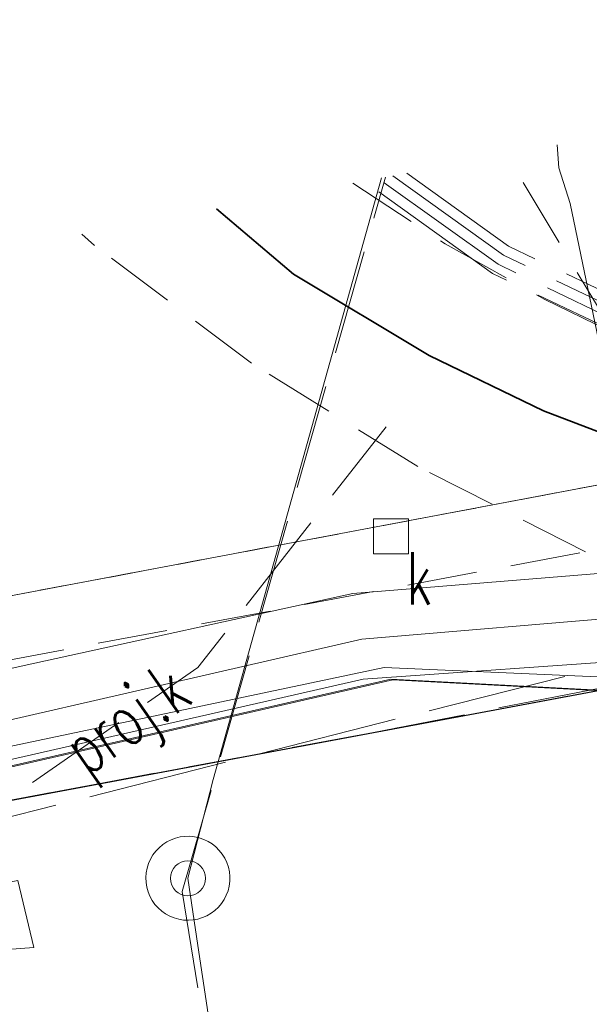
# Model space of a CAD drawing. Header units: metres. Extents: x 6567444 to 13135881, y 5574237 to 11149086.
# Tile 113 of 212: x 6567827 to 6567835, y 5574565 to 5574579. Entities that reach past the tile are written whole.
import ezdxf
from ezdxf.enums import TextEntityAlignment as Align

# ---------------------------------------------------------------- set-up
doc = ezdxf.new("R2010")
doc.units = ezdxf.units.M
for name, pattern in [('_MDCP$0$L_0_03', [1, 0.5, -0.5]), ('_MDCP$0$L_0_04', [1.5, 1, -0.5]), ('_MDCP$0$L_2_50', [2.5, 2, -0.5]), ('_MDCP$1$L_0_06', [2, 1.5, -0.5]), ('GE.I.6640.1.468.2024_MDCP_dodatkowe pomiary_12.03.2026$0$L_0_03', [1, 0.5, -0.5]), ('GE.I.6640.1.468.2024_MDCP_dodatkowe pomiary_12.03.2026$0$L_0_04', [1.5, 1, -0.5]), ('GE.I.6640.1.468.2024_MDCP_dodatkowe pomiary_12.03.2026$0$L_0_06', [2, 1.5, -0.5]), ('GE.I.6640.1.468.2024_MDCP_dodatkowe pomiary_12.03.2026$0$L_2_50', [2.5, 2, -0.5])]:
    doc.linetypes.add(name, pattern=pattern)
for name, color, linetype, lineweight in [('_MDCP$0$EGB_DzialkaEwidencyjna', 7, 'Continuous', 18), ('_MDCP$0$EGB_Klasouzytek', 92, 'Continuous', 18), ('_MDCP$0$EGB_KonturUzytkuGruntowego', 92, 'Continuous', 18), ('_MDCP$0$GES_InneUrzadzeniaTowarzyszace', 7, 'Continuous', 18), ('_MDCP$0$GES_InneUrzadzeniaTowarzyszace_P', 7, 'Continuous', 18), ('_MDCP$0$GES_PrzewodCieplowniczy', 212, 'Continuous', 18), ('_MDCP$0$GES_PrzewodElektroenergetyczny', 1, 'Continuous', 18), ('_MDCP$0$GES_PrzewodElektroenergetyczny_Projektowany', 7, 'Continuous', 18), ('_MDCP$0$GES_PrzewodKanalizacyjny_Projektowany', 7, 'Continuous', 18), ('_MDCP$0$OT_Budowle', 7, 'Continuous', 18), ('_MDCP$0$OT_Komunikacja', 7, 'Continuous', 18), ('_MDCP$1$GES_PrzewodKanalizacyjny', 36, 'Continuous', 18), ('GE.I.6640.1.468.2024_MDCP_dodatkowe pomiary_12.03.2026$0$EGB_DzialkaEwidencyjna', 7, 'Continuous', 18), ('GE.I.6640.1.468.2024_MDCP_dodatkowe pomiary_12.03.2026$0$EGB_Klasouzytek', 92, 'Continuous', 18), ('GE.I.6640.1.468.2024_MDCP_dodatkowe pomiary_12.03.2026$0$EGB_KonturUzytkuGruntowego', 92, 'Continuous', 18), ('GE.I.6640.1.468.2024_MDCP_dodatkowe pomiary_12.03.2026$0$GES_InneUrzadzeniaTowarzyszace', 7, 'Continuous', 18), ('GE.I.6640.1.468.2024_MDCP_dodatkowe pomiary_12.03.2026$0$GES_InneUrzadzeniaTowarzyszace_P', 7, 'Continuous', 18), ('GE.I.6640.1.468.2024_MDCP_dodatkowe pomiary_12.03.2026$0$GES_PrzewodCieplowniczy', 212, 'Continuous', 18), ('GE.I.6640.1.468.2024_MDCP_dodatkowe pomiary_12.03.2026$0$GES_PrzewodElektroenergetyczny', 1, 'Continuous', 18), ('GE.I.6640.1.468.2024_MDCP_dodatkowe pomiary_12.03.2026$0$GES_PrzewodElektroenergetyczny_Projektowany', 7, 'Continuous', 18), ('GE.I.6640.1.468.2024_MDCP_dodatkowe pomiary_12.03.2026$0$GES_PrzewodKanalizacyjny', 36, 'Continuous', 18), ('GE.I.6640.1.468.2024_MDCP_dodatkowe pomiary_12.03.2026$0$GES_PrzewodKanalizacyjny_Projektowany', 7, 'Continuous', 18), ('GE.I.6640.1.468.2024_MDCP_dodatkowe pomiary_12.03.2026$0$OT_Budowle', 7, 'Continuous', 18), ('GE.I.6640.1.468.2024_MDCP_dodatkowe pomiary_12.03.2026$0$OT_Komunikacja', 7, 'Continuous', 18)]:
    doc.layers.add(name, color=color, linetype=linetype, lineweight=lineweight)
doc.layers.add('FORMA - Arch 01 - PZT 1 Strefy', color=7, linetype='Continuous')
doc.styles.add('_MDCP$0$STANDARD', font='simplex.shx')
doc.styles.add('GE.I.6640.1.468.2024_MDCP_dodatkowe pomiary_12.03.2026$0$STANDARD', font='simplex.shx')

# ---------------------------------------------------------------- blocks, each defined once
blk = doc.blocks.new('_MDCP$0$other_SUPW_K')
at = {"color": 0, "linetype": 'Continuous', "lineweight": 18, "flags": 128}
blk.add_lwpolyline([(0.5, 0.5), (0.5, -0.5), (-0.5, -0.5), (-0.5, 0.5)], close=True, dxfattribs=at)
blk = doc.blocks.new('_MDCP$0$SUPK_K')
at = {"color": 0, "linetype": 'Continuous', "lineweight": 18}
blk.add_circle((0, 0), 0.5, dxfattribs=at)
blk = doc.blocks.new('_MDCP')
at = {"layer": '_MDCP$0$EGB_DzialkaEwidencyjna', "linetype": 'Continuous', "lineweight": 18}
blk.add_line((6567821.676, 5574569.696), (6567844.114, 5574573.934), dxfattribs=at)
at = {"layer": '_MDCP$0$EGB_Klasouzytek', "lineweight": 18}
for points in [[(6567844.36, 5574573.98), (6567821.43, 5574569.65), (6567822.11, 5574574.755)], [(6567808.43, 5574567.42), (6567810.41, 5574567.57), (6567821.43, 5574569.65), (6567844.36, 5574573.98), (6567848.19, 5574557.83), (6567841.64, 5574556.2), (6567819.81, 5574551.02), (6567814.7, 5574549.3), (6567811.96, 5574548.85), (6567810.34, 5574548.58), (6567809.02, 5574546.47), (6567805.83, 5574540.63), (6567799.496, 5574570.502)]]:
    blk.add_lwpolyline(points, dxfattribs=at)
at = {"layer": '_MDCP$0$EGB_KonturUzytkuGruntowego', "linetype": '_MDCP$0$L_0_03', "lineweight": 18}
for points in [[(6567801.199, 5574570.822), (6567802.86, 5574569.02), (6567804.83, 5574568.19), (6567806.57, 5574567.77), (6567808.43, 5574567.42), (6567810.41, 5574567.57), (6567821.43, 5574569.65), (6567844.36, 5574573.98), (6567927.24, 5574590.43), (6567941.268, 5574593.214)], [(6567843.24, 5574578.729), (6567844.36, 5574573.98), (6567821.43, 5574569.65), (6567810.41, 5574567.57), (6567808.43, 5574567.42), (6567806.57, 5574567.77), (6567804.83, 5574568.19), (6567802.86, 5574569.02), (6567801.199, 5574570.822)]]:
    blk.add_lwpolyline(points, dxfattribs=at)
at = {"layer": '_MDCP$0$GES_InneUrzadzeniaTowarzyszace', "color": 36, "linetype": 'Continuous', "lineweight": 18, "flags": 128}
blk.add_lwpolyline([(6567829.379, 5574566.053), (6567829.312, 5574566.064), (6567829.246, 5574566.083), (6567829.182, 5574566.109), (6567829.122, 5574566.141), (6567829.066, 5574566.181), (6567829.015, 5574566.227), (6567828.97, 5574566.278), (6567828.93, 5574566.334), (6567828.897, 5574566.394), (6567828.872, 5574566.458), (6567828.854, 5574566.524), (6567828.843, 5574566.591), (6567828.84, 5574566.66), (6567828.845, 5574566.728), (6567828.858, 5574566.795), (6567828.878, 5574566.861), (6567828.906, 5574566.923), (6567828.94, 5574566.983), (6567828.982, 5574567.037), (6567829.029, 5574567.087), (6567829.081, 5574567.131), (6567829.138, 5574567.169), (6567829.199, 5574567.2), (6567829.264, 5574567.224), (6567829.33, 5574567.24), (6567829.398, 5574567.249), (6567829.467, 5574567.25), (6567829.535, 5574567.243), (6567829.602, 5574567.228), (6567829.666, 5574567.206), (6567829.728, 5574567.176), (6567829.786, 5574567.14), (6567829.84, 5574567.097), (6567829.888, 5574567.049), (6567829.931, 5574566.995), (6567829.967, 5574566.937), (6567829.996, 5574566.875), (6567830.018, 5574566.81), (6567830.033, 5574566.743), (6567830.039, 5574566.675), (6567830.038, 5574566.607), (6567830.03, 5574566.539), (6567830.013, 5574566.472), (6567829.989, 5574566.408), (6567829.958, 5574566.347), (6567829.92, 5574566.29), (6567829.876, 5574566.238), (6567829.826, 5574566.191), (6567829.771, 5574566.15), (6567829.712, 5574566.115), (6567829.649, 5574566.088), (6567829.583, 5574566.068), (6567829.516, 5574566.055), (6567829.448, 5574566.05)], close=True, dxfattribs=at)
at = {"layer": '_MDCP$0$GES_PrzewodCieplowniczy', "color": 212, "linetype": 'Continuous', "lineweight": 18}
blk.add_lwpolyline([(6567840.21, 5574493.42), (6567838.21, 5574503.22), (6567835.81, 5574514.93), (6567835.68, 5574515.72), (6567835.53, 5574516.45), (6567833.32, 5574528.21), (6567831.32, 5574539.11), (6567831.19, 5574539.86), (6567831.31, 5574540.06), (6567831.53, 5574540.16), (6567832.13, 5574540.28), (6567841.07, 5574541.69), (6567841.7, 5574541.79), (6567841.9, 5574541.97), (6567842.01, 5574542.23), (6567841.92, 5574542.82), (6567840.56, 5574549.05), (6567834.9, 5574576.29), (6567834.74, 5574576.8), (6567834.714, 5574577.126)], dxfattribs=at)
at = {"layer": '_MDCP$0$GES_PrzewodElektroenergetyczny', "color": 1, "linetype": 'Continuous', "lineweight": 18}
for points in [[(6567941.7, 5574590.826), (6567913.546, 5574584.736), (6567896.457, 5574581.162), (6567869.797, 5574575.977), (6567836.168, 5574569.49), (6567832.242, 5574569.66), (6567816.374, 5574566.316), (6567813.013, 5574566.911), (6567806.73, 5574571.862)], [(6567822.056, 5574574.745), (6567824.602, 5574570.09), (6567825.359, 5574567.886), (6567832.368, 5574569.487), (6567836.074, 5574569.29), (6567851.858, 5574572.191), (6567852.687, 5574572.343), (6567881.006, 5574577.874)], [(6567806.032, 5574571.731), (6567812.677, 5574566.511), (6567815.844, 5574565.821), (6567824.712, 5574567.844), (6567824.96, 5574567.901), (6567825.301, 5574567.978), (6567831.944, 5574569.494), (6567836.004, 5574569.78), (6567850.342, 5574572.562), (6567858.325, 5574574.715)], [(6567822.033, 5574574.741), (6567824.573, 5574570.096), (6567824.614, 5574569.975), (6567824.883, 5574569.193), (6567825.12, 5574568.504), (6567825.301, 5574567.978), (6567825.33, 5574567.893), (6567832.34, 5574569.494), (6567836.046, 5574569.297), (6567851.829, 5574572.198)], [(6567822.033, 5574574.741), (6567824.573, 5574570.096), (6567824.614, 5574569.975), (6567824.883, 5574569.193), (6567825.12, 5574568.504), (6567825.301, 5574567.978), (6567825.33, 5574567.893), (6567832.34, 5574569.494), (6567836.046, 5574569.297), (6567851.829, 5574572.198)], [(6567808.205, 5574572.14), (6567813.521, 5574567.544), (6567815.626, 5574567.119), (6567824.469, 5574569.101), (6567824.749, 5574569.163), (6567824.883, 5574569.193), (6567827.059, 5574569.681), (6567831.794, 5574570.72), (6567835.828, 5574571.046), (6567842.49, 5574572.406)], [(6567807.121, 5574571.936), (6567811.964, 5574568.067), (6567813.088, 5574567.068), (6567815.78, 5574566.586), (6567823.795, 5574568.2), (6567824.616, 5574568.388), (6567824.869, 5574568.446), (6567825.12, 5574568.504), (6567831.924, 5574570.064), (6567835.883, 5574570.397), (6567843.851, 5574572.022)]]:
    blk.add_lwpolyline(points, dxfattribs=at)
at = {"layer": '_MDCP$0$GES_PrzewodElektroenergetyczny_Projektowany', "color": 1, "linetype": '_MDCP$0$L_2_50', "lineweight": 18}
for points in [[(6567941.601, 5574591.372), (6567938.76, 5574590.8), (6567914.57, 5574585.93), (6567846.504, 5574572.507), (6567844.52, 5574571.99), (6567821.82, 5574566.24), (6567812.21, 5574565.66), (6567801.39, 5574565.29), (6567790.924, 5574562.714)], [(6567845.68, 5574439.84), (6567840.19, 5574462.85), (6567835.66, 5574481.07), (6567834.95, 5574484.54), (6567834.05, 5574490.99), (6567831.43, 5574502.77), (6567830.63, 5574506.04), (6567829.56, 5574510.76), (6567828.06, 5574518.04), (6567827.51, 5574522.9), (6567827.23, 5574530.3), (6567826.89, 5574535.46), (6567826.99, 5574541.55), (6567830.8, 5574547.4), (6567832.52, 5574549.58), (6567838.98, 5574558.71), (6567836.25, 5574574.12), (6567833.79, 5574575.29), (6567831.956, 5574576.607)], [(6567845.79, 5574439.99), (6567840.33, 5574462.89), (6567835.8, 5574481.1), (6567835.1, 5574484.56), (6567834.2, 5574491.02), (6567831.58, 5574502.8), (6567830.78, 5574506.07), (6567829.7, 5574510.79), (6567828.21, 5574518.06), (6567827.66, 5574522.91), (6567827.38, 5574530.31), (6567827.04, 5574535.46), (6567827.14, 5574541.51), (6567830.92, 5574547.31), (6567832.64, 5574549.49), (6567839.14, 5574558.67), (6567836.38, 5574574.22), (6567833.87, 5574575.42), (6567832.16, 5574576.645)], [(6567845.91, 5574440.13), (6567840.48, 5574462.92), (6567835.95, 5574481.13), (6567835.25, 5574484.59), (6567834.35, 5574491.04), (6567831.72, 5574502.84), (6567830.92, 5574506.11), (6567829.85, 5574510.82), (6567828.36, 5574518.08), (6567827.81, 5574522.92), (6567827.53, 5574530.32), (6567827.19, 5574535.47), (6567827.29, 5574541.46), (6567831.04, 5574547.22), (6567832.76, 5574549.39), (6567839.3, 5574558.64), (6567836.51, 5574574.32), (6567833.95, 5574575.55), (6567832.368, 5574576.684)], [(6567846.03, 5574440.28), (6567840.62, 5574462.96), (6567836.09, 5574481.17), (6567835.4, 5574484.61), (6567834.5, 5574491.07), (6567831.87, 5574502.87), (6567831.07, 5574506.14), (6567830, 5574510.85), (6567828.5, 5574518.11), (6567827.96, 5574522.93), (6567827.68, 5574530.33), (6567827.34, 5574535.47), (6567827.44, 5574541.42), (6567831.16, 5574547.14), (6567832.88, 5574549.3), (6567839.46, 5574558.6), (6567836.65, 5574574.42), (6567834.02, 5574575.68), (6567832.567, 5574576.722)]]:
    blk.add_lwpolyline(points, dxfattribs=at)
at = {"layer": '_MDCP$0$GES_PrzewodKanalizacyjny_Projektowany', "color": 36, "linetype": '_MDCP$1$L_0_06', "lineweight": 18}
blk.add_lwpolyline([(6567832.48, 5574547.32), (6567829.36, 5574566.46), (6567832.261, 5574576.664)], dxfattribs=at)
at = {"layer": '_MDCP$0$GES_PrzewodKanalizacyjny_Projektowany', "color": 36, "linetype": '_MDCP$1$L_0_06', "lineweight": 18, "flags": 128}
blk.add_lwpolyline([(6567823.94, 5574565.73), (6567829.58, 5574569.66), (6567832.27, 5574573.1)], dxfattribs=at)
at = {"layer": '_MDCP$0$OT_Budowle', "color": 7, "linetype": 'Continuous', "lineweight": 18, "flags": 128}
blk.add_lwpolyline([(6567827.01, 5574566.62), (6567827.24, 5574565.66), (6567826.28, 5574565.59), (6567826.34, 5574566.49)], close=True, dxfattribs=at)
at = {"layer": '_MDCP$0$OT_Komunikacja', "color": 7, "linetype": '_MDCP$1$L_0_06', "lineweight": 18}
blk.add_lwpolyline([(6567870.69, 5574567.61), (6567854.92, 5574563.97), (6567850.42, 5574563.07), (6567847.84, 5574562.43), (6567842.08, 5574560.99), (6567840.14, 5574560.43), (6567838.28, 5574559.74), (6567836.48, 5574558.91), (6567834.74, 5574557.88), (6567833.15, 5574556.73), (6567831.64, 5574555.37), (6567830.23, 5574553.94), (6567829, 5574552.37), (6567807.49, 5574557.68), (6567808.795, 5574564.52), (6567812.22, 5574565.02), (6567813.716, 5574565.299), (6567818.846, 5574566.258), (6567831.918, 5574568.701), (6567838.5, 5574569.98), (6567852.66, 5574572.75), (6567861.62, 5574574.56), (6567874.02, 5574577.02)], dxfattribs=at)
at = {"layer": '_MDCP$0$OT_Komunikacja', "color": 7, "linetype": '_MDCP$0$L_0_04', "lineweight": 18}
for points in [[(6567835.767, 5574577.324), (6567837.06, 5574575.17), (6567840.936, 5574573.868), (6567842.66, 5574573.67), (6567843.99, 5574573.91), (6567844.65, 5574571.169), (6567843.852, 5574570.883), (6567839.61, 5574570.195), (6567836.336, 5574569.527), (6567822.082, 5574566.864), (6567812.22, 5574565.02), (6567808.965, 5574564.551), (6567810.547, 5574568.148), (6567812.72, 5574572.989)], [(6567831.794, 5574576.577), (6567833.113, 5574575.715), (6567834.539, 5574574.917), (6567835.517, 5574574.444), (6567833.987, 5574576.989)], [(6567816.232, 5574572.746), (6567813.415, 5574567.242), (6567835.122, 5574571.313), (6567832.726, 5574572.53), (6567830.347, 5574574.008), (6567828.106, 5574575.688), (6567827.924, 5574575.849)]]:
    blk.add_lwpolyline(points, dxfattribs=at)
at = {"layer": '_MDCP$0$OT_Komunikacja', "color": 7, "linetype": 'Continuous', "lineweight": 35}
blk.add_lwpolyline([(6567829.848, 5574576.211), (6567830.95, 5574575.28), (6567832.887, 5574574.117), (6567834.522, 5574573.326), (6567836.265, 5574572.66), (6567837.883, 5574572.056), (6567839.153, 5574571.698), (6567840.441, 5574571.277), (6567841.631, 5574571.042), (6567842.57, 5574570.93), (6567843.852, 5574570.883), (6567846.102, 5574570.912), (6567848.118, 5574570.876), (6567850.709, 5574571.034), (6567855.267, 5574571.468)], dxfattribs=at)
at = {"layer": '_MDCP$0$OT_Komunikacja', "color": 7, "linetype": 'Continuous', "lineweight": 25, "flags": 128}
blk.add_lwpolyline([(6567812.22, 5574565.02), (6567837.847, 5574569.809)], dxfattribs=at)
at = {"layer": '_MDCP$1$GES_PrzewodKanalizacyjny', "color": 36, "linetype": 'Continuous', "lineweight": 18}
blk.add_lwpolyline([(6567829.44, 5574566.65), (6567829.8, 5574568.06), (6567832.207, 5574576.654)], dxfattribs=at)
at = {"layer": '_MDCP$1$GES_PrzewodKanalizacyjny', "color": 36, "linetype": 'Continuous', "lineweight": 18, "flags": 128}
blk.add_lwpolyline([(6567832.359, 5574547.28), (6567832.26, 5574547.91), (6567829.58, 5574565.69), (6567829.44, 5574566.65)], dxfattribs=at)
at = {"layer": '_MDCP$0$GES_InneUrzadzeniaTowarzyszace_P', "linetype": 'Continuous', "xscale": 0.5, "yscale": 0.5, "zscale": 0.5}
blk.add_blockref('_MDCP$0$other_SUPW_K', (6567832.34, 5574571.534), dxfattribs=at)
at = {"layer": '_MDCP$0$GES_InneUrzadzeniaTowarzyszace_P', "color": 36, "linetype": 'Continuous', "xscale": 0.5, "yscale": 0.5, "zscale": 0.5}
blk.add_blockref('_MDCP$0$SUPK_K', (6567829.44, 5574566.65), dxfattribs=at)
at = {"layer": '_MDCP$0$GES_InneUrzadzeniaTowarzyszace_P', "color": 7, "lineweight": 15, "style": '_MDCP$0$STANDARD', "width": 0.66}
blk.add_text('k', height=0.75, dxfattribs=at).set_placement((6567832.565, 5574571.309), align=Align.TOP_LEFT)
at = {"layer": '_MDCP$0$GES_PrzewodKanalizacyjny_Projektowany', "color": 36, "lineweight": 15, "style": '_MDCP$0$STANDARD', "width": 0.66}
blk.add_text('proj.k', height=0.75, rotation=-325.1, dxfattribs=at).set_placement((6567828.551, 5574568.943), align=Align.MIDDLE_CENTER)
blk = doc.blocks.new('GE.I.6640.1.468.2024_MDCP_dodatkowe pomiary_12.03.2026$0$other_SUPW_K')
at = {"color": 0, "linetype": 'Continuous', "lineweight": 18, "flags": 128}
blk.add_lwpolyline([(0.5, 0.5), (0.5, -0.5), (-0.5, -0.5), (-0.5, 0.5)], close=True, dxfattribs=at)
blk = doc.blocks.new('GE.I.6640.1.468.2024_MDCP_dodatkowe pomiary_12.03.2026$0$SUPK_K')
at = {"color": 0, "linetype": 'Continuous', "lineweight": 18}
blk.add_circle((0, 0), 0.5, dxfattribs=at)
blk = doc.blocks.new('GE.I.6640.1.468.2024_MDCP_dodatkowe pomiary_12.03.2026')
at = {"layer": 'GE.I.6640.1.468.2024_MDCP_dodatkowe pomiary_12.03.2026$0$EGB_DzialkaEwidencyjna', "linetype": 'Continuous', "lineweight": 18}
blk.add_line((6567821.676, 5574569.696), (6567844.114, 5574573.934), dxfattribs=at)
at = {"layer": 'GE.I.6640.1.468.2024_MDCP_dodatkowe pomiary_12.03.2026$0$EGB_Klasouzytek', "lineweight": 18}
for points in [[(6567844.36, 5574573.98), (6567821.43, 5574569.65), (6567822.11, 5574574.755)], [(6567808.43, 5574567.42), (6567810.41, 5574567.57), (6567821.43, 5574569.65), (6567844.36, 5574573.98), (6567848.19, 5574557.83), (6567841.64, 5574556.2), (6567819.81, 5574551.02), (6567814.7, 5574549.3), (6567811.96, 5574548.85), (6567810.34, 5574548.58), (6567809.02, 5574546.47), (6567805.83, 5574540.63), (6567799.496, 5574570.502)]]:
    blk.add_lwpolyline(points, dxfattribs=at)
at = {"layer": 'GE.I.6640.1.468.2024_MDCP_dodatkowe pomiary_12.03.2026$0$EGB_KonturUzytkuGruntowego', "linetype": 'GE.I.6640.1.468.2024_MDCP_dodatkowe pomiary_12.03.2026$0$L_0_03', "lineweight": 18}
for points in [[(6567801.199, 5574570.822), (6567802.86, 5574569.02), (6567804.83, 5574568.19), (6567806.57, 5574567.77), (6567808.43, 5574567.42), (6567810.41, 5574567.57), (6567821.43, 5574569.65), (6567844.36, 5574573.98), (6567927.24, 5574590.43), (6567941.268, 5574593.214)], [(6567843.24, 5574578.729), (6567844.36, 5574573.98), (6567821.43, 5574569.65), (6567810.41, 5574567.57), (6567808.43, 5574567.42), (6567806.57, 5574567.77), (6567804.83, 5574568.19), (6567802.86, 5574569.02), (6567801.199, 5574570.822)]]:
    blk.add_lwpolyline(points, dxfattribs=at)
at = {"layer": 'GE.I.6640.1.468.2024_MDCP_dodatkowe pomiary_12.03.2026$0$GES_InneUrzadzeniaTowarzyszace', "color": 36, "linetype": 'Continuous', "lineweight": 18, "flags": 128}
blk.add_lwpolyline([(6567829.379, 5574566.053), (6567829.312, 5574566.064), (6567829.246, 5574566.083), (6567829.182, 5574566.109), (6567829.122, 5574566.141), (6567829.066, 5574566.181), (6567829.015, 5574566.227), (6567828.97, 5574566.278), (6567828.93, 5574566.334), (6567828.897, 5574566.394), (6567828.872, 5574566.458), (6567828.854, 5574566.524), (6567828.843, 5574566.591), (6567828.84, 5574566.66), (6567828.845, 5574566.728), (6567828.858, 5574566.795), (6567828.878, 5574566.861), (6567828.906, 5574566.923), (6567828.94, 5574566.983), (6567828.982, 5574567.037), (6567829.029, 5574567.087), (6567829.081, 5574567.131), (6567829.138, 5574567.169), (6567829.199, 5574567.2), (6567829.264, 5574567.224), (6567829.33, 5574567.24), (6567829.398, 5574567.249), (6567829.467, 5574567.25), (6567829.535, 5574567.243), (6567829.602, 5574567.228), (6567829.666, 5574567.206), (6567829.728, 5574567.176), (6567829.786, 5574567.14), (6567829.84, 5574567.097), (6567829.888, 5574567.049), (6567829.931, 5574566.995), (6567829.967, 5574566.937), (6567829.996, 5574566.875), (6567830.018, 5574566.81), (6567830.033, 5574566.743), (6567830.039, 5574566.675), (6567830.038, 5574566.607), (6567830.03, 5574566.539), (6567830.013, 5574566.472), (6567829.989, 5574566.408), (6567829.958, 5574566.347), (6567829.92, 5574566.29), (6567829.876, 5574566.238), (6567829.826, 5574566.191), (6567829.771, 5574566.15), (6567829.712, 5574566.115), (6567829.649, 5574566.088), (6567829.583, 5574566.068), (6567829.516, 5574566.055), (6567829.448, 5574566.05)], close=True, dxfattribs=at)
at = {"layer": 'GE.I.6640.1.468.2024_MDCP_dodatkowe pomiary_12.03.2026$0$GES_PrzewodCieplowniczy', "color": 212, "linetype": 'Continuous', "lineweight": 18}
blk.add_lwpolyline([(6567840.21, 5574493.42), (6567838.21, 5574503.22), (6567835.81, 5574514.93), (6567835.68, 5574515.72), (6567835.53, 5574516.45), (6567833.32, 5574528.21), (6567831.32, 5574539.11), (6567831.19, 5574539.86), (6567831.31, 5574540.06), (6567831.53, 5574540.16), (6567832.13, 5574540.28), (6567841.07, 5574541.69), (6567841.7, 5574541.79), (6567841.9, 5574541.97), (6567842.01, 5574542.23), (6567841.92, 5574542.82), (6567840.56, 5574549.05), (6567834.9, 5574576.29), (6567834.74, 5574576.8), (6567834.714, 5574577.126)], dxfattribs=at)
at = {"layer": 'GE.I.6640.1.468.2024_MDCP_dodatkowe pomiary_12.03.2026$0$GES_PrzewodElektroenergetyczny', "color": 1, "linetype": 'Continuous', "lineweight": 18}
for points in [[(6567941.7, 5574590.826), (6567913.546, 5574584.736), (6567896.457, 5574581.162), (6567869.797, 5574575.977), (6567836.168, 5574569.49), (6567832.242, 5574569.66), (6567816.374, 5574566.316), (6567813.013, 5574566.911), (6567806.73, 5574571.862)], [(6567822.056, 5574574.745), (6567824.602, 5574570.09), (6567825.359, 5574567.886), (6567832.368, 5574569.487), (6567836.074, 5574569.29), (6567851.858, 5574572.191), (6567852.687, 5574572.343), (6567881.006, 5574577.874)], [(6567806.032, 5574571.731), (6567812.677, 5574566.511), (6567815.844, 5574565.821), (6567824.712, 5574567.844), (6567824.96, 5574567.901), (6567825.301, 5574567.978), (6567831.944, 5574569.494), (6567836.004, 5574569.78), (6567850.342, 5574572.562), (6567858.325, 5574574.715)], [(6567822.033, 5574574.741), (6567824.573, 5574570.096), (6567824.614, 5574569.975), (6567824.883, 5574569.193), (6567825.12, 5574568.504), (6567825.301, 5574567.978), (6567825.33, 5574567.893), (6567832.34, 5574569.494), (6567836.046, 5574569.297), (6567851.829, 5574572.198)], [(6567822.033, 5574574.741), (6567824.573, 5574570.096), (6567824.614, 5574569.975), (6567824.883, 5574569.193), (6567825.12, 5574568.504), (6567825.301, 5574567.978), (6567825.33, 5574567.893), (6567832.34, 5574569.494), (6567836.046, 5574569.297), (6567851.829, 5574572.198)], [(6567808.205, 5574572.14), (6567813.521, 5574567.544), (6567815.626, 5574567.119), (6567824.469, 5574569.101), (6567824.749, 5574569.163), (6567824.883, 5574569.193), (6567827.059, 5574569.681), (6567831.794, 5574570.72), (6567835.828, 5574571.046), (6567842.49, 5574572.406)], [(6567807.121, 5574571.936), (6567811.964, 5574568.067), (6567813.088, 5574567.068), (6567815.78, 5574566.586), (6567823.795, 5574568.2), (6567824.616, 5574568.388), (6567824.869, 5574568.446), (6567825.12, 5574568.504), (6567831.924, 5574570.064), (6567835.883, 5574570.397), (6567843.851, 5574572.022)]]:
    blk.add_lwpolyline(points, dxfattribs=at)
at = {"layer": 'GE.I.6640.1.468.2024_MDCP_dodatkowe pomiary_12.03.2026$0$GES_PrzewodElektroenergetyczny_Projektowany', "color": 1, "linetype": 'GE.I.6640.1.468.2024_MDCP_dodatkowe pomiary_12.03.2026$0$L_2_50', "lineweight": 18}
for points in [[(6567941.601, 5574591.372), (6567938.76, 5574590.8), (6567914.57, 5574585.93), (6567846.504, 5574572.507), (6567844.52, 5574571.99), (6567821.82, 5574566.24), (6567812.21, 5574565.66), (6567801.39, 5574565.29), (6567790.924, 5574562.714)], [(6567845.68, 5574439.84), (6567840.19, 5574462.85), (6567835.66, 5574481.07), (6567834.95, 5574484.54), (6567834.05, 5574490.99), (6567831.43, 5574502.77), (6567830.63, 5574506.04), (6567829.56, 5574510.76), (6567828.06, 5574518.04), (6567827.51, 5574522.9), (6567827.23, 5574530.3), (6567826.89, 5574535.46), (6567826.99, 5574541.55), (6567830.8, 5574547.4), (6567832.52, 5574549.58), (6567838.98, 5574558.71), (6567836.25, 5574574.12), (6567833.79, 5574575.29), (6567831.956, 5574576.607)], [(6567845.79, 5574439.99), (6567840.33, 5574462.89), (6567835.8, 5574481.1), (6567835.1, 5574484.56), (6567834.2, 5574491.02), (6567831.58, 5574502.8), (6567830.78, 5574506.07), (6567829.7, 5574510.79), (6567828.21, 5574518.06), (6567827.66, 5574522.91), (6567827.38, 5574530.31), (6567827.04, 5574535.46), (6567827.14, 5574541.51), (6567830.92, 5574547.31), (6567832.64, 5574549.49), (6567839.14, 5574558.67), (6567836.38, 5574574.22), (6567833.87, 5574575.42), (6567832.16, 5574576.645)], [(6567845.91, 5574440.13), (6567840.48, 5574462.92), (6567835.95, 5574481.13), (6567835.25, 5574484.59), (6567834.35, 5574491.04), (6567831.72, 5574502.84), (6567830.92, 5574506.11), (6567829.85, 5574510.82), (6567828.36, 5574518.08), (6567827.81, 5574522.92), (6567827.53, 5574530.32), (6567827.19, 5574535.47), (6567827.29, 5574541.46), (6567831.04, 5574547.22), (6567832.76, 5574549.39), (6567839.3, 5574558.64), (6567836.51, 5574574.32), (6567833.95, 5574575.55), (6567832.368, 5574576.684)], [(6567846.03, 5574440.28), (6567840.62, 5574462.96), (6567836.09, 5574481.17), (6567835.4, 5574484.61), (6567834.5, 5574491.07), (6567831.87, 5574502.87), (6567831.07, 5574506.14), (6567830, 5574510.85), (6567828.5, 5574518.11), (6567827.96, 5574522.93), (6567827.68, 5574530.33), (6567827.34, 5574535.47), (6567827.44, 5574541.42), (6567831.16, 5574547.14), (6567832.88, 5574549.3), (6567839.46, 5574558.6), (6567836.65, 5574574.42), (6567834.02, 5574575.68), (6567832.567, 5574576.722)]]:
    blk.add_lwpolyline(points, dxfattribs=at)
at = {"layer": 'GE.I.6640.1.468.2024_MDCP_dodatkowe pomiary_12.03.2026$0$GES_PrzewodKanalizacyjny', "color": 36, "linetype": 'Continuous', "lineweight": 18}
blk.add_lwpolyline([(6567829.44, 5574566.65), (6567829.8, 5574568.06), (6567832.207, 5574576.654)], dxfattribs=at)
at = {"layer": 'GE.I.6640.1.468.2024_MDCP_dodatkowe pomiary_12.03.2026$0$GES_PrzewodKanalizacyjny', "color": 36, "linetype": 'Continuous', "lineweight": 18, "flags": 128}
blk.add_lwpolyline([(6567832.359, 5574547.28), (6567832.26, 5574547.91), (6567829.58, 5574565.69), (6567829.44, 5574566.65)], dxfattribs=at)
at = {"layer": 'GE.I.6640.1.468.2024_MDCP_dodatkowe pomiary_12.03.2026$0$GES_PrzewodKanalizacyjny_Projektowany', "color": 36, "linetype": 'GE.I.6640.1.468.2024_MDCP_dodatkowe pomiary_12.03.2026$0$L_0_06', "lineweight": 18}
blk.add_lwpolyline([(6567832.48, 5574547.32), (6567829.36, 5574566.46), (6567832.261, 5574576.664)], dxfattribs=at)
at = {"layer": 'GE.I.6640.1.468.2024_MDCP_dodatkowe pomiary_12.03.2026$0$GES_PrzewodKanalizacyjny_Projektowany', "color": 36, "linetype": 'GE.I.6640.1.468.2024_MDCP_dodatkowe pomiary_12.03.2026$0$L_0_06', "lineweight": 18, "flags": 128}
blk.add_lwpolyline([(6567823.94, 5574565.73), (6567829.58, 5574569.66), (6567832.27, 5574573.1)], dxfattribs=at)
at = {"layer": 'GE.I.6640.1.468.2024_MDCP_dodatkowe pomiary_12.03.2026$0$OT_Budowle', "color": 7, "linetype": 'Continuous', "lineweight": 18, "flags": 128}
blk.add_lwpolyline([(6567827.01, 5574566.62), (6567827.24, 5574565.66), (6567826.28, 5574565.59), (6567826.34, 5574566.49)], close=True, dxfattribs=at)
at = {"layer": 'GE.I.6640.1.468.2024_MDCP_dodatkowe pomiary_12.03.2026$0$OT_Komunikacja', "color": 7, "linetype": 'GE.I.6640.1.468.2024_MDCP_dodatkowe pomiary_12.03.2026$0$L_0_06', "lineweight": 18}
blk.add_lwpolyline([(6567870.69, 5574567.61), (6567854.92, 5574563.97), (6567850.42, 5574563.07), (6567847.84, 5574562.43), (6567842.08, 5574560.99), (6567840.14, 5574560.43), (6567838.28, 5574559.74), (6567836.48, 5574558.91), (6567834.74, 5574557.88), (6567833.15, 5574556.73), (6567831.64, 5574555.37), (6567830.23, 5574553.94), (6567829, 5574552.37), (6567807.49, 5574557.68), (6567808.795, 5574564.52), (6567812.22, 5574565.02), (6567813.716, 5574565.299), (6567818.846, 5574566.258), (6567831.918, 5574568.701), (6567838.5, 5574569.98), (6567852.66, 5574572.75), (6567861.62, 5574574.56), (6567874.02, 5574577.02)], dxfattribs=at)
at = {"layer": 'GE.I.6640.1.468.2024_MDCP_dodatkowe pomiary_12.03.2026$0$OT_Komunikacja', "color": 7, "linetype": 'GE.I.6640.1.468.2024_MDCP_dodatkowe pomiary_12.03.2026$0$L_0_04', "lineweight": 18}
for points in [[(6567835.767, 5574577.324), (6567837.06, 5574575.17), (6567840.936, 5574573.868), (6567842.66, 5574573.67), (6567843.99, 5574573.91), (6567844.65, 5574571.169), (6567843.852, 5574570.883), (6567839.61, 5574570.195), (6567836.336, 5574569.527), (6567822.082, 5574566.864), (6567812.22, 5574565.02), (6567808.965, 5574564.551), (6567810.547, 5574568.148), (6567812.72, 5574572.989)], [(6567831.794, 5574576.577), (6567833.113, 5574575.715), (6567834.539, 5574574.917), (6567835.517, 5574574.444), (6567833.987, 5574576.989)], [(6567816.232, 5574572.746), (6567813.415, 5574567.242), (6567835.122, 5574571.313), (6567832.726, 5574572.53), (6567830.347, 5574574.008), (6567828.106, 5574575.688), (6567827.924, 5574575.849)]]:
    blk.add_lwpolyline(points, dxfattribs=at)
at = {"layer": 'GE.I.6640.1.468.2024_MDCP_dodatkowe pomiary_12.03.2026$0$OT_Komunikacja', "color": 7, "linetype": 'Continuous', "lineweight": 35}
blk.add_lwpolyline([(6567829.848, 5574576.211), (6567830.95, 5574575.28), (6567832.887, 5574574.117), (6567834.522, 5574573.326), (6567836.265, 5574572.66), (6567837.883, 5574572.056), (6567839.153, 5574571.698), (6567840.441, 5574571.277), (6567841.631, 5574571.042), (6567842.57, 5574570.93), (6567843.852, 5574570.883), (6567846.102, 5574570.912), (6567848.118, 5574570.876), (6567850.709, 5574571.034), (6567855.267, 5574571.468)], dxfattribs=at)
at = {"layer": 'GE.I.6640.1.468.2024_MDCP_dodatkowe pomiary_12.03.2026$0$OT_Komunikacja', "color": 7, "linetype": 'Continuous', "lineweight": 25, "flags": 128}
blk.add_lwpolyline([(6567812.22, 5574565.02), (6567837.847, 5574569.809)], dxfattribs=at)
at = {"layer": 'GE.I.6640.1.468.2024_MDCP_dodatkowe pomiary_12.03.2026$0$GES_InneUrzadzeniaTowarzyszace_P', "linetype": 'Continuous', "xscale": 0.5, "yscale": 0.5, "zscale": 0.5}
blk.add_blockref('GE.I.6640.1.468.2024_MDCP_dodatkowe pomiary_12.03.2026$0$other_SUPW_K', (6567832.34, 5574571.534), dxfattribs=at)
at = {"layer": 'GE.I.6640.1.468.2024_MDCP_dodatkowe pomiary_12.03.2026$0$GES_InneUrzadzeniaTowarzyszace_P', "color": 36, "linetype": 'Continuous', "xscale": 0.5, "yscale": 0.5, "zscale": 0.5}
blk.add_blockref('GE.I.6640.1.468.2024_MDCP_dodatkowe pomiary_12.03.2026$0$SUPK_K', (6567829.44, 5574566.65), dxfattribs=at)
at = {"layer": 'GE.I.6640.1.468.2024_MDCP_dodatkowe pomiary_12.03.2026$0$GES_InneUrzadzeniaTowarzyszace_P', "color": 7, "lineweight": 15, "style": 'GE.I.6640.1.468.2024_MDCP_dodatkowe pomiary_12.03.2026$0$STANDARD', "width": 0.66}
blk.add_text('k', height=0.75, dxfattribs=at).set_placement((6567832.565, 5574571.309), align=Align.TOP_LEFT)
at = {"layer": 'GE.I.6640.1.468.2024_MDCP_dodatkowe pomiary_12.03.2026$0$GES_PrzewodKanalizacyjny_Projektowany', "color": 36, "lineweight": 15, "style": 'GE.I.6640.1.468.2024_MDCP_dodatkowe pomiary_12.03.2026$0$STANDARD', "width": 0.66}
blk.add_text('proj.k', height=0.75, rotation=-325.1, dxfattribs=at).set_placement((6567828.551, 5574568.943), align=Align.MIDDLE_CENTER)

msp = doc.modelspace()

# ---------------------------------------------------------------- block references
at = {"layer": 'Defpoints'}
msp.add_blockref('GE.I.6640.1.468.2024_MDCP_dodatkowe pomiary_12.03.2026', (0, 0), dxfattribs=at)

# ---------------------------------------------------------------- next in the draw order: block references
msp.add_blockref('_MDCP', (0, 0))

# ---------------------------------------------------------------- next in the draw order: hatches: boundary and pattern name
at = {"layer": 'FORMA - Arch 01 - PZT 1 Strefy', "linetype": 'Continuous', "lineweight": 0, "true_color": 0x577933}
h = msp.add_hatch(dxfattribs=at)
h.set_pattern_fill('ANSI31', color=77, scale=3, style=0)
h.set_pattern_definition([(45, (0, 0), (-0.265165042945, 0.265165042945), [])])
h.paths.add_polyline_path([(6567829, 5574517.24), (6567842.398, 5574471.118), (6567844.165, 5574471.632), (6567846.931, 5574462.111), (6567846.967, 5574484.472), (6567835.736, 5574536.73), (6567846.642, 5574539.074), (6567844.864, 5574547.35), (6567918.571, 5574563.191), (6567935.605, 5574483.933), (6567930.975, 5574476.768), (6567931.227, 5574475.595), (6567933.57, 5574476.098, 0.216609), (6567938.884, 5574480.085), (6567921.55, 5574567.86), (6567849.267, 5574550.953), (6567830.11, 5574546.47)])

doc.saveas('drawing.dxf')
